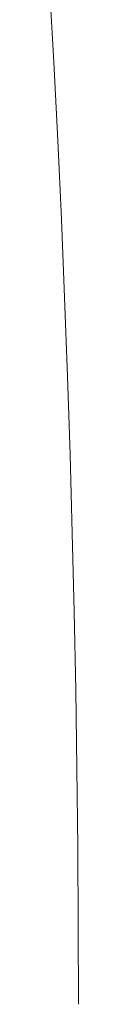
# Model space of a CAD drawing. Extents: x 193 to 943, y 26 to 526.
# Tile 213 of 256: x 424.0817 to 424.1412, y 103.654 to 105.678. Entities that reach past the tile are written whole.
import ezdxf

# ---------------------------------------------------------------- set-up
doc = ezdxf.new("R2010")
doc.units = 0
doc.layers.get('0').update_dxf_attribs({"lineweight": 25})
doc.layers.add('KG4_HLS_SYA', color=7, linetype='Continuous', lineweight=25)

# ---------------------------------------------------------------- blocks, each defined once
blk = doc.blocks.new('Spline-A069HVQK7N', base_point=(423.8391, 98.9447))
at = {"color": 0, "lineweight": -2}
for p, q in [((424.0817, 105.752), (424.0905, 105.5908)), ((424.0905, 105.5908), (424.0986, 105.4295)), ((424.0986, 105.4295), (424.106, 105.2682)), ((424.106, 105.2682), (424.1127, 105.1069)), ((424.1127, 105.1069), (424.1187, 104.9455)), ((424.1187, 104.9455), (424.124, 104.7841)), ((424.124, 104.7841), (424.1285, 104.6227)), ((424.1285, 104.6227), (424.1324, 104.4613)), ((424.1324, 104.4613), (424.1356, 104.2998)), ((424.1356, 104.2998), (424.138, 104.1384)), ((424.138, 104.1384), (424.1398, 103.9769)), ((424.1398, 103.9769), (424.1409, 103.8154)), ((424.1409, 103.8154), (424.1412, 103.654))]:
    blk.add_line(p, q, dxfattribs=at)

msp = doc.modelspace()

# ---------------------------------------------------------------- block references
at = {"layer": 'KG4_HLS_SYA', "color": 7, "linetype": 'Continuous', "lineweight": 9, "ltscale": 0.13}
msp.add_blockref('Spline-A069HVQK7N', (423.8391, 98.9447), dxfattribs=at)

doc.saveas('drawing.dxf')
